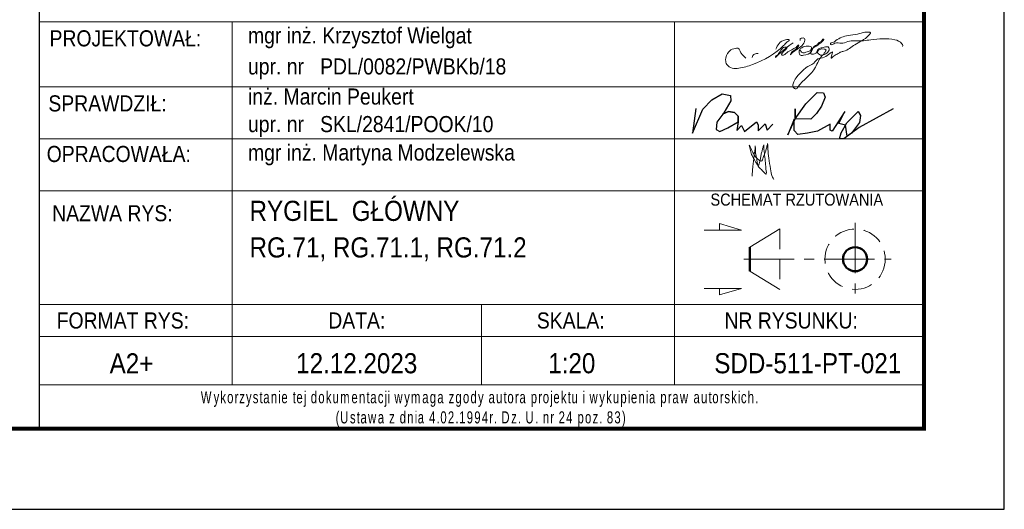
# Model space of a CAD drawing. Header units: millimetres. Extents: x 3528 to 4122, y 12541 to 12988.
# Tile 26 of 47: x 3999 to 4122, y 12541 to 12602. Entities that reach past the tile are written whole.
import ezdxf
from ezdxf.enums import TextEntityAlignment as Align

# ---------------------------------------------------------------- set-up
doc = ezdxf.new("R2010")
doc.units = ezdxf.units.MM
doc.header["$LTSCALE"] = 10
doc.linetypes.add('HIDDEN', pattern=[0.375, 0.25, -0.125])
doc.linetypes.add('MITTE', pattern=[2, 1.25, -0.25, 0.25, -0.25])
doc.layers.add('_FORMATKA', color=8, linetype='Continuous', plot=False)
for name, color, linetype, lineweight in [('_RAMKA', 7, 'Continuous', 35), ('PS_DIM', 4, 'Continuous', 13), ('PS_Hidden', 2, 'HIDDEN', 9), ('PS_MIDLINE', 5, 'MITTE', 13), ('PS_Pos', 1, 'Continuous', 15), ('PS_SOLID', 7, 'Continuous', 30), ('PS_TEXT', 3, 'Continuous', 18)]:
    doc.layers.add(name, color=color, linetype=linetype, lineweight=lineweight)
doc.layers.add('_tabelka', color=7, linetype='Continuous')
doc.styles.add('gil', font='txt', dxfattribs={"width": 0.9})

# ---------------------------------------------------------------- blocks, each defined once
blk = doc.blocks.new('A$C077725B1')
at = {"layer": 'PS_SOLID', "color": 5, "lineweight": 25}
for points in [[(0.45, 3.96), (0, 0.74), (1.35, 3.86), (2.53, 5.09), (3.87, 5.86), (4.96, 5.66), (5.03, 4.97), (4.09, 3.39), (3.17, 2.17), (3.12, 1.2), (3.6, 0.93), (4.61, 1.41), (5.99, 2.21), (5.97, 2.95), (5.49, 3.43), (4.71, 3.58), (3.95, 3.2), (4.71, 3.58), (5.49, 3.43), (5.97, 2.95), (5.99, 2.21), (5.79, 1.09), (6.4, 1.71), (6.83, 0.96), (8.36, 2.21), (8.58, 1.82), (8.58, 1.03), (9.53, 1.97), (9.77, 1.14), (10.51, 1.89)], [(26.25, 3.91), (21.8, 1.47), (19.81, 0), (19.26, 0), (19.47, 0.79), (20.21, 2.08), (21.68, 3.55), (21.99, 3.05), (21.86, 2.14), (20.81, 0.74), (20.25, 0.33), (20.03, 1.78), (19.17, 1.98), (19.96, 3.54), (18.27, 0.97), (18, 1.12), (18, 1.91), (16.37, 0.97), (15.05, 0.72), (13.81, 0.54), (13.29, 1.06), (13.29, 2.56), (12.47, 0.52), (13.42, 2.59), (13.42, 3.89), (13.42, 2.59), (14.85, 4.56), (16.34, 6.04), (17.15, 6.01), (17.36, 5.44), (16.89, 4.25), (16.25, 3.31), (15.51, 2.56), (13.42, 2.59)]]:
    blk.add_lwpolyline(points, dxfattribs=at)
blk = doc.blocks.new('tabela_rys')
at = {"layer": '_tabelka', "color": 251, "lineweight": 15}
for p, q in [((21.62, 58.32), (131.62, 58.32)), ((21.62, 58.32), (131.62, 58.32)), ((45.62, 58.32), (45.62, 37.33)), ((100.62, 58.32), (100.62, 37.33)), ((21.62, 50.24), (131.62, 50.24)), ((21.62, 43.79), (131.62, 43.79)), ((21.62, 37.33), (131.62, 37.33)), ((21.62, 37.33), (131.62, 37.33)), ((21.62, 37.33), (131.62, 37.33)), ((21.62, 37.33), (131.62, 37.33)), ((21.62, 37.33), (131.62, 37.33)), ((21.62, 37.33), (131.62, 37.33)), ((21.62, 37.33), (131.62, 37.33)), ((21.62, 37.33), (131.62, 37.33)), ((45.62, 37.33), (45.62, 23.22)), ((100.62, 37.33), (100.62, 13.22)), ((21.62, 23.22), (131.62, 23.22)), ((131.62, 23.22), (21.62, 23.22)), ((45.62, 23.22), (45.62, 13.22)), ((76.62, 23.22), (76.62, 13.22)), ((21.62, 19.22), (131.62, 19.22)), ((21.62, 13.22), (131.62, 13.22))]:
    blk.add_line(p, q, dxfattribs=at)
at = {"layer": '_tabelka', "color": 251, "lineweight": 30}
blk.add_lwpolyline([(131.62, 123.55), (21.62, 123.55), (21.62, 7.77), (131.62, 7.77)], close=True, dxfattribs=at)
at = {"layer": 'PS_DIM', "color": 5, "true_color": 0x1d16e9}
for points in [[(115.36, 55.7), (113.22, 53.93), (113.18, 53.9), (113.18, 53.98), (113.33, 54.13), (113.56, 54.36), (114.45, 55.17), (114.55, 55.14), (113.99, 54.42), (113.95, 54.18), (114.03, 54.16), (114.58, 54.48), (115.19, 54.83), (115.46, 54.98), (115.73, 55.14), (115.95, 55.36), (116.04, 55.45), (116.06, 55.39), (116.02, 55.28), (115.29, 54.61), (115.06, 54.38), (115.02, 54.23), (115.14, 54.35), (115.64, 54.75), (116.77, 55.82), (116.82, 56), (116.82, 56.17), (116.69, 56.3), (116.5, 56.3), (116.26, 56.24), (116.23, 56.11), (116.23, 56)], [(116.27, 54.78), (116.4, 54.56), (116.58, 54.45), (116.96, 54.56), (117.27, 54.64), (117.58, 54.82), (117.66, 55.11), (117.19, 55.3), (116.43, 55.09), (116.18, 54.85), (116.11, 54.56), (116.28, 54.15), (116.65, 54.15), (117.64, 54.62), (118.01, 55.28), (118.3, 55.44), (118.6, 55.74), (118.91, 55.92), (119.04, 56.14), (119.09, 56.16), (118.24, 55.3), (117.84, 55.07), (117.57, 54.61), (117.57, 54.35), (118.03, 54.35), (118.3, 54.51), (118.35, 54.72), (118.63, 54.99), (119.09, 55.11), (119.38, 55.19), (119.72, 55.19), (119.86, 54.94), (119.56, 54.42), (119.25, 54.24), (118.63, 54.24), (118.45, 54.43), (118.39, 54.64), (119.46, 54.8), (119.3, 54.52), (119.18, 54.31), (118.99, 54.13), (118.15, 52.67), (115.93, 50.15), (115.75, 49.97), (115.52, 50.04), (115.33, 50.36), (115.46, 50.86), (115.83, 51.49), (116.51, 52.17), (116.97, 52.63), (117.94, 53.19), (118.45, 53.7), (119.24, 53.91), (120.28, 54.51), (120.08, 53.78), (120.47, 54.09), (120.72, 54.24), (120.96, 54.38), (121.28, 54.56), (121.66, 54.66), (123.03, 55.46), (124.83, 56.69), (124.99, 56.96), (124.75, 57.03), (124.29, 57.03), (123.37, 56.78), (122.22, 56.61), (121.4, 56.39), (120.69, 55.98), (120.26, 55.73), (120.02, 55.6), (120.05, 55.5), (120.57, 55.64), (121.34, 55.64), (122.15, 55.85), (123.03, 55.97), (124.11, 55.97), (125.01, 56.08), (128, 56.08), (128.89, 55.57), (128.97, 55.25), (128.95, 55.23)], [(109.48, 53.8), (108.99, 54.29), (108.79, 54.65), (108.6, 54.97), (107.99, 54.97), (107.36, 54.6), (106.97, 53.57), (107.12, 53.03), (107.77, 52.55), (108.62, 52.55), (110.32, 53), (114.18, 55.37), (114.63, 55.81), (114.9, 56.08), (114.41, 56.08), (113.23, 54.9)], [(111.02, 54.38), (110.58, 54.31), (110.37, 54.14), (110.28, 53.86)], [(109.92, 42.99), (110.36, 42.1), (110.66, 41.59), (111.09, 41.15), (111.38, 40.99), (111.66, 41.47), (111.96, 42.25), (112.08, 42.76), (112.2, 43.19)], [(111.71, 43.01), (111.79, 41.97), (111.9, 41.03), (111.99, 40.03), (111.99, 39.38), (111.65, 39.72), (111.22, 40.15), (110.84, 40.68), (110.65, 41.02), (110.26, 41.69), (110.08, 42.33), (109.92, 42.99)], [(110.26, 39.14), (110.35, 40.27), (110.43, 40.94), (110.49, 41.47), (110.59, 42.26), (110.65, 42.75), (110.65, 42.9)], [(110.65, 42.9), (110.68, 42.38), (110.68, 42.14), (110.7, 41.97), (110.71, 41.9), (110.76, 41.68), (110.81, 41.47), (110.84, 41.29), (110.91, 40.88), (111.01, 40.53), (111.04, 40.47), (111.14, 40.66), (111.22, 40.95), (111.29, 41.28), (111.38, 41.81), (111.5, 42.26), (111.6, 42.66), (111.71, 43.03)], [(112.2, 43.19), (112.23, 42.5), (112.33, 41.38), (112.56, 40.06), (112.77, 39.1), (112.98, 38.73)]]:
    blk.add_spline(points, degree=3, dxfattribs=at)
at = {"layer": 'PS_Hidden'}
blk.add_line((113.73, 32.58), (113.73, 25.08), dxfattribs=at)
blk.add_circle((123.07, 28.83), 3.75, dxfattribs=at)
at = {"layer": 'PS_MIDLINE', "ltscale": 0.5}
for p, q in [((123.07, 33.33), (123.07, 24.33)), ((109.23, 28.83), (127.57, 28.83))]:
    blk.add_line(p, q, dxfattribs=at)
at = {"layer": 'PS_Pos'}
for p, q in [((109.98, 30.33), (113.73, 32.58)), ((113.73, 25.08), (109.98, 27.33))]:
    blk.add_line(p, q, dxfattribs=at)
at = {"layer": 'PS_Pos', "lineweight": 50}
blk.add_line((109.98, 27.33), (109.98, 30.33), dxfattribs=at)
at = {"layer": 'PS_SOLID', "lineweight": 50}
blk.add_line((109.98, 30.33), (109.98, 27.33), dxfattribs=at)
blk.add_circle((123.07, 28.83), 1.5, dxfattribs=at)
blk.add_circle((123.07, 28.83), 1.5, dxfattribs=at)
at = {"layer": 'PS_TEXT', "color": 7}
for p, q in [((108.95, 32.44), (106.22, 33.26)), ((106.22, 33.26), (106.22, 32.44)), ((108.95, 32.44), (104.3, 32.44)), ((108.95, 25.21), (104.3, 25.21)), ((108.95, 25.21), (106.22, 24.39)), ((106.22, 24.39), (106.22, 25.21))]:
    blk.add_line(p, q, dxfattribs=at)
at = {"layer": 'PS_Pos', "color": 7, "xscale": 0.9500000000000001, "yscale": 0.9500000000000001, "zscale": 0.9500000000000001}
blk.add_blockref('A$C077725B1', (102.85, 43.79), dxfattribs=at)
at = {"layer": '_tabelka', "color": 12, "style": 'gil', "width": 0.9}
for s, p in [('PROJEKTOWAŁ: ', (32.69, 56.26)), ('SPRAWDZIŁ: ', (30.47, 48.18)), ('OPRACOWAŁA: ', (31.87, 41.9)), ('NAZWA RYS:', (30.74, 34.54))]:
    blk.add_text(s, height=2, dxfattribs=at).set_placement(p, align=Align.MIDDLE)
at = {"layer": '_tabelka', "color": 7, "style": 'gil', "width": 0.9}
for s, p in [('mgr inż. Krzysztof Wielgat', (47.6, 56.62)), ('upr. nr   PDL/0082/PWBKb/18 ', (47.6, 52.77)), ('inż. Marcin Peukert', (47.6, 49.03)), ('upr. nr   SKL/2841/POOK/10 ', (47.6, 45.61)), ('mgr inż. Martyna Modzelewska', (47.6, 42.08))]:
    blk.add_text(s, height=2, dxfattribs=at).set_placement(p, align=Align.MIDDLE_LEFT)
at = {"layer": '_tabelka', "color": 251, "style": 'gil', "width": 0.9}
for s, p in [('FORMAT RYS:', (32.04, 21.22)), ('DATA:', (61.12, 21.22)), ('SKALA:', (87.72, 21.22)), ('NR RYSUNKU:', (115.12, 21.22))]:
    blk.add_text(s, height=2, dxfattribs=at).set_placement(p, align=Align.MIDDLE)
at = {"layer": '_tabelka', "color": 7, "lineweight": 13, "insert": (22.63, 10.21), "char_height": 1.5, "attachment_point": 4, "style": 'gil'}
blk.add_mtext_dynamic_manual_height_columns('\\pi19.101;{\\W0.7;\\T1.2;Wykorzystanie tej dokumentacji wymaga zgody autora projektu i wykupienia praw autorskich.\\P\\pi35.865;(Ustawa z dnia 4.02.1994r. Dz. U. nr 24 poz. 83)}', width=107.5936, gutter_width=12.5, heights=[0], dxfattribs=at)
at = {"layer": '_tabelka', "color": 7, "style": 'gil', "width": 0.9}
for p in [(47.79, 34.83), (47.79, 30.29), (47.79, 26.06)]:
    blk.add_attdef('NAZWA_RYS:', text='', height=2.5, dxfattribs=at).set_placement(p, align=Align.MIDDLE_LEFT)
blk.add_attdef('FORMAT', text='', height=2.5, dxfattribs=at).set_placement((33.12, 15.91), align=Align.MIDDLE)
at = {"layer": '_tabelka', "color": 7, "style": 'gil', "width": 0.9, "flags": 8}
for tag, p in [('DATA', (61.11, 15.91)), ('SKALA', (87.85, 15.91)), ('NR_RYSUNKU', (117.18, 15.91))]:
    blk.add_attdef(tag, text='', height=2.5, dxfattribs=at).set_placement(p, align=Align.MIDDLE)
at = {"layer": 'PS_TEXT', "color": 7, "insert": (100.88, 36.98), "char_height": 1.5, "width": 31.0028, "attachment_point": 1, "style": 'gil'}
blk.add_mtext('\\pi4.2099;SCHEMAT RZUTOWANIA', dxfattribs=at)

msp = doc.modelspace()

# ---------------------------------------------------------------- linework, layer by layer
at = {"layer": '_FORMATKA', "lineweight": -3}
msp.add_lwpolyline([(3527.638, 12541.219), (4121.638, 12541.219), (4121.638, 12961.219), (3527.638, 12961.219)], close=True, dxfattribs=at)
at = {"layer": '_RAMKA', "lineweight": -3, "const_width": 0.5}
msp.add_lwpolyline([(3557.638, 12551.219), (4111.638, 12551.219), (4111.638, 12951.219), (3557.638, 12951.219)], close=True, dxfattribs=at)

# ---------------------------------------------------------------- block references
at = {"layer": 'PS_DIM', "color": 7}
ref = msp.add_blockref('tabela_rys', (3980.019, 12543.45), dxfattribs=at)
ref.add_attrib('FORMAT', 'A2+', dxfattribs={"layer": '_tabelka', "color": 7, "height": 2.5, "style": 'gil', "width": 0.9}).set_placement((4013.135, 12559.361), align=Align.MIDDLE)
ref.add_attrib('DATA', '12.12.2023', dxfattribs={"layer": '_tabelka', "color": 7, "height": 2.5, "style": 'gil', "width": 0.9, "flags": 8}).set_placement((4041.134, 12559.361), align=Align.MIDDLE)
ref.add_attrib('SKALA', '1:20', dxfattribs={"layer": '_tabelka', "color": 7, "height": 2.5, "style": 'gil', "width": 0.9, "flags": 8}).set_placement((4067.869, 12559.361), align=Align.MIDDLE)
ref.add_attrib('NR_RYSUNKU', 'SDD-511-PT-021', dxfattribs={"layer": '_tabelka', "color": 7, "height": 2.5, "style": 'gil', "width": 0.9, "flags": 8}).set_placement((4097.203, 12559.361), align=Align.MIDDLE)
ref.add_attrib('NAZWA_RYS:', 'RYGIEL  GŁÓWNY ', dxfattribs={"layer": '_tabelka', "color": 7, "height": 2.5, "style": 'gil', "width": 0.9}).set_placement((4027.807, 12578.284), align=Align.MIDDLE_LEFT)
ref.add_attrib('NAZWA_RYS:', 'RG.71, RG.71.1, RG.71.2', dxfattribs={"layer": '_tabelka', "color": 7, "height": 2.5, "style": 'gil', "width": 0.9}).set_placement((4027.807, 12573.742), align=Align.MIDDLE_LEFT)

doc.saveas('drawing.dxf')
